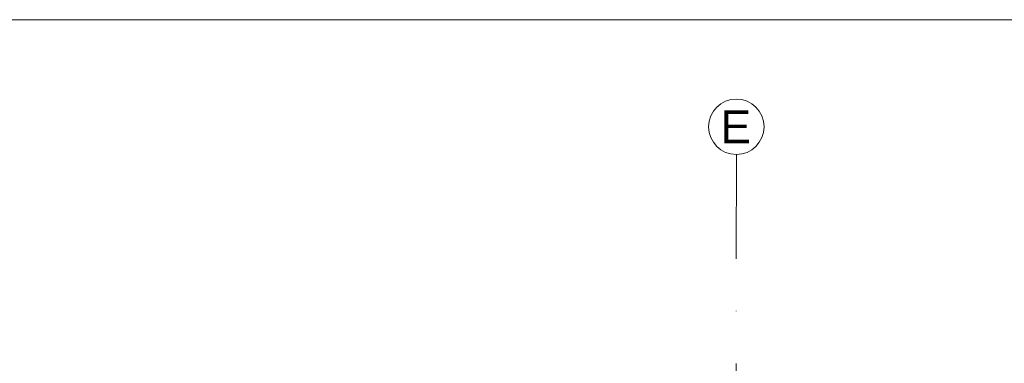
# Model space of a CAD drawing. Header units: metres. Extents: x 10441 to 19716, y -6570 to 1447.
# Tile 128 of 136: x 17609 to 18208, y -2679 to -2470. Entities that reach past the tile are written whole.
import ezdxf
from ezdxf.enums import TextEntityAlignment as Align

# ---------------------------------------------------------------- set-up
doc = ezdxf.new("R2010")
doc.units = ezdxf.units.M
doc.header["$MEASUREMENT"] = 0
doc.linetypes.add('DASHDOT', pattern=[25.4, 12.7, -6.35, 0, -6.35])
for name, color, linetype, lineweight in [('#elektryczne', 8, 'Continuous', 20), ('A_OSIE', 8, 'Continuous', 13), ('A_OZACZENIE DRZWI', 8, 'Continuous', 13), ('A_OZNACZENIA OKIEN', 8, 'Continuous', 13)]:
    doc.layers.add(name, color=color, linetype=linetype, lineweight=lineweight)
doc.styles.add('ARIAL', font='arial.ttf')
doc.styles.add('m1_romans', font='romans.shx', dxfattribs={"width": 0.8})

# ---------------------------------------------------------------- blocks, each defined once
blk = doc.blocks.new('podkład')
at = {"layer": 'A_OSIE', "color": 8, "linetype": 'DASHDOT', "ltscale": 5}
blk.add_line((13862.27, -307.18), (13861.3, -2335.96), dxfattribs=at)
at = {"layer": 'A_OSIE', "color": 8, "linetype": 'Continuous', "ltscale": 5}
blk.add_circle((13862.27, -290.54), 16.85, dxfattribs=at)
at = {"layer": 'A_OSIE', "color": 8, "linetype": 'Continuous', "lineweight": 18, "style": 'ARIAL'}
blk.add_text('E', height=20, dxfattribs=at).set_placement((13852.59, -300.54))
at = {"layer": 'A_OZACZENIE DRZWI', "color": 8, "ltscale": 0.1, "style": 'm1_romans', "width": 0.8}
for rotation, p in [(98.48606, (12735.07, -773.13)), (359.99999, (12573.8, -1012.7)), (89.99999, (11565.29, -1150.14)), (89.99999, (11872.29, -1150.14)), (89.99999, (12230.03, -1245.64)), (89.99999, (12385.87, -1249.44)), (89.99999, (11565.29, -1370.89)), (89.99999, (11872.29, -1370.89)), (89.99999, (12230.03, -1370.89)), (89.99999, (12389.3, -1370.89)), (89.99999, (11748.79, -1556.15)), (89.99999, (11986.6, -1556.15)), (89.99999, (12389.3, -1556.15)), (359.99999, (12235.05, -1664.2)), (359.99999, (12235.05, -1880.2)), (89.99999, (11745.78, -2001.94))]:
    blk.add_attdef('SZEROKOSC', text='', height=10, rotation=rotation, dxfattribs=at).set_placement(p, align=Align.BOTTOM_CENTER)
for rotation, p in [(98.48606, (12738.56, -773.47)), (359.99999, (12572.95, -1016.09)), (89.99999, (11568.68, -1150.99)), (89.99999, (11875.68, -1150.99)), (89.99999, (12233.42, -1246.49)), (89.99999, (12389.27, -1250.29)), (89.99999, (11568.68, -1371.74)), (89.99999, (11875.68, -1371.74)), (89.99999, (12233.42, -1371.74)), (89.99999, (12392.69, -1371.74)), (89.99999, (11752.19, -1557)), (89.99999, (11990, -1557)), (89.99999, (12392.69, -1557)), (359.99999, (12234.2, -1667.59)), (359.99999, (12234.2, -1883.59)), (89.99999, (11749.18, -2002.79))]:
    blk.add_attdef('WYSOKOSC', text='', height=10, rotation=rotation, dxfattribs=at).set_placement(p, align=Align.TOP_CENTER)
at = {"layer": 'A_OZNACZENIA OKIEN', "color": 8, "ltscale": 0.1, "style": 'm1_romans', "width": 0.8}
for rotation, p in [(278.86761, (13373.71, -593.04)), (278.86761, (12983.87, -650.74)), (278.86761, (12445.73, -730.4)), (278.86761, (12224.15, -763.19)), (0.00001, (14017.48, -900.03)), (278.86761, (11021.54, -941.2)), (278.86761, (10640.69, -997.57)), (0.00001, (14017.48, -1574.7)), (89.99999, (10819.6, -2080.7)), (89.99999, (11204.6, -2080.7)), (89.99999, (11970.6, -2080.7)), (89.99999, (13175.8, -2080.7)), (89.99999, (13539.8, -2080.7))]:
    blk.add_attdef('SZEROKOSC', text='', height=10, rotation=rotation, dxfattribs=at).set_placement(p, align=Align.BOTTOM_CENTER)
for rotation, p in [(278.86761, (13403.28, -587.56)), (278.86761, (13013.44, -645.27)), (278.86761, (12475.3, -724.92)), (278.86761, (12253.72, -757.72)), (0.00001, (14011.09, -903.42)), (278.86761, (11051.11, -935.72)), (278.86761, (10670.26, -992.09)), (0.00001, (14011.09, -1578.09)), (89.99999, (10823, -2081.55)), (89.99999, (11208, -2081.55)), (89.99999, (11974, -2081.55)), (89.99999, (13179.19, -2081.55)), (89.99999, (13543.19, -2081.55))]:
    blk.add_attdef('WYSOKOSC', text='', height=10, rotation=rotation, dxfattribs=at).set_placement(p, align=Align.TOP_CENTER)

msp = doc.modelspace()

# ---------------------------------------------------------------- linework, layer by layer
at = {"layer": '#elektryczne', "color": 0, "linetype": 'Continuous', "lineweight": 18}
msp.add_lwpolyline([(13875.92, -6570.28), (13875.92, -2470.28), (19715.92, -2470.28), (19715.92, -6570.28)], close=True, dxfattribs=at)

# ---------------------------------------------------------------- block references
at = {"layer": '#elektryczne', "color": 8, "linetype": 'Continuous', "lineweight": 18}
msp.add_blockref('podkład', (4182.37, -2244.78), dxfattribs=at)

doc.saveas('drawing.dxf')
